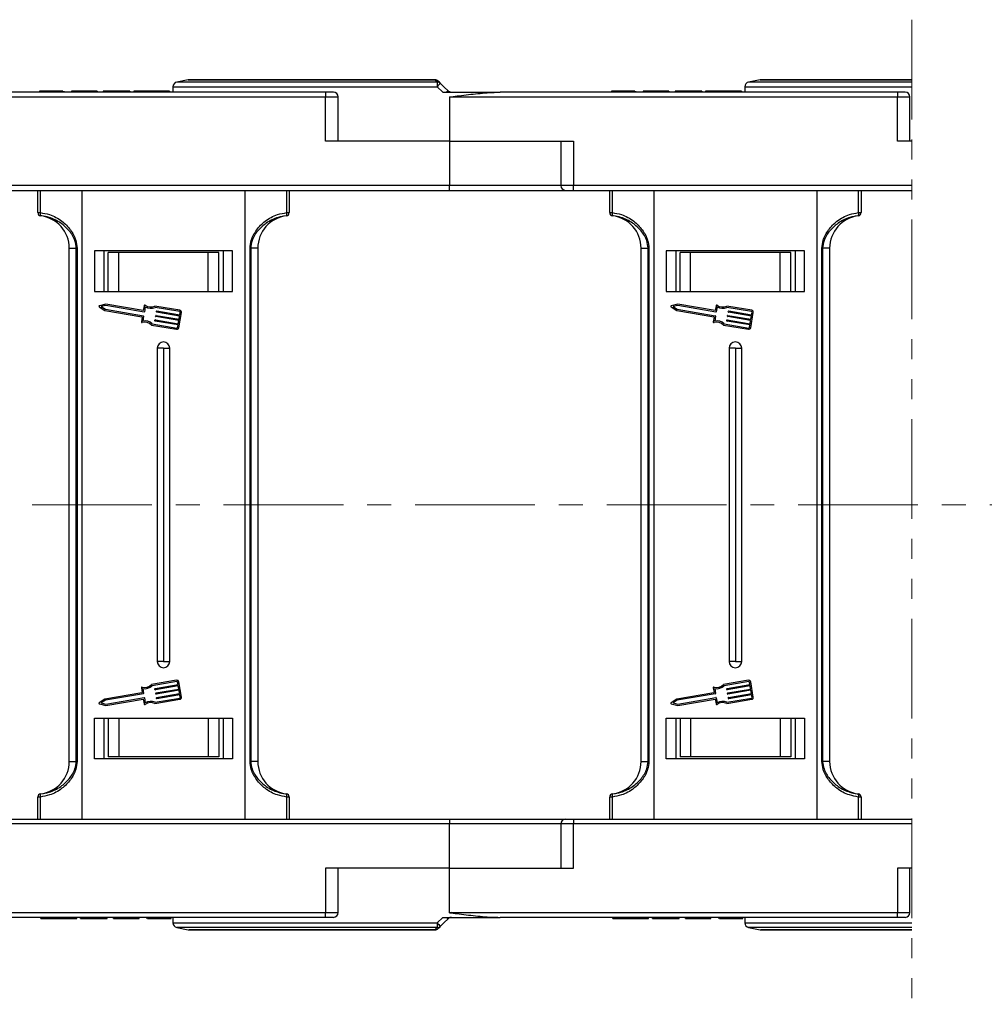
# Model space of a CAD drawing. Header units: millimetres. Extents: x -1190 to 891, y -97 to 1361.
# Tile 14 of 51: x 93 to 247, y 281 to 437. Entities that reach past the tile are written whole.
import ezdxf

# ---------------------------------------------------------------- set-up
doc = ezdxf.new("R2010")
doc.units = ezdxf.units.MM
doc.linetypes.add('CENTERX2', pattern=[20.32, 12.7, -2.54, 2.54, -2.54])
doc.linetypes.add('PHANTOM2', pattern=[31.75, 15.875, -3.175, 3.175, -3.175, 3.175, -3.175])

msp = doc.modelspace()

# ---------------------------------------------------------------- linework, layer by layer
at = {"color": 3, "linetype": 'PHANTOM2', "lineweight": 9}
msp.add_line((235.239, 437.383), (235.238, 280.818), dxfattribs=at)
at = {"color": 7, "linetype": 'Continuous', "lineweight": 25}
for p, q in [((120.098, 427.829), (118.273, 427.464)), ((159.36, 427.844), (120.245, 427.844)), ((211.098, 427.829), (209.273, 427.464)), ((235.239, 427.844), (211.245, 427.844)), ((96.439, 426.044), (96.439, 425.844)), ((98.292, 426.044), (98.292, 425.844)), ((100.154, 426.044), (100.154, 425.844)), ((100.285, 426.044), (100.285, 425.844)), ((102.67, 426.044), (101.516, 426.044)), ((101.516, 426.044), (101.516, 425.844)), ((102.67, 426.044), (102.67, 425.844)), ((105.208, 426.044), (102.67, 426.044)), ((105.208, 426.044), (105.208, 425.844)), ((105.593, 426.044), (105.208, 426.044)), ((105.593, 426.044), (105.593, 425.844)), ((106.593, 426.044), (106.593, 425.844)), ((110.823, 426.044), (106.593, 426.044)), ((110.823, 426.044), (110.823, 425.844)), ((111.439, 426.044), (111.439, 425.844)), ((114.293, 426.044), (114.293, 425.844)), ((117.131, 426.044), (117.131, 425.844)), ((117.67, 426.729), (117.67, 425.844)), ((159.691, 426.729), (160.591, 425.844)), ((187.439, 426.044), (187.439, 425.844)), ((189.292, 426.044), (189.292, 425.844)), ((191.154, 426.044), (191.154, 425.844)), ((191.285, 426.044), (191.285, 425.844)), ((192.516, 426.044), (192.516, 425.844)), ((193.67, 426.044), (192.516, 426.044)), ((193.67, 426.044), (193.67, 425.844)), ((196.208, 426.044), (193.67, 426.044)), ((196.208, 426.044), (196.208, 425.844)), ((196.593, 426.044), (196.208, 426.044)), ((196.593, 426.044), (196.593, 425.844)), ((197.593, 426.044), (197.593, 425.844)), ((201.823, 426.044), (197.593, 426.044)), ((201.823, 426.044), (201.823, 425.844)), ((202.439, 426.044), (202.439, 425.844)), ((205.293, 426.044), (205.293, 425.844)), ((208.131, 426.044), (208.131, 425.844)), ((208.67, 426.729), (208.67, 425.844)), ((70.981, 425.094), (141.948, 425.094)), ((141.948, 425.844), (78.76, 425.844)), ((141.948, 425.844), (141.948, 425.094)), ((143.198, 425.844), (141.948, 425.844)), ((141.948, 418.044), (141.948, 425.094)), ((143.948, 418.044), (143.948, 425.094)), ((160.591, 425.844), (169.76, 425.844)), ((161.67, 425.126), (161.67, 418.044)), ((161.981, 425.094), (161.981, 425.134)), ((161.981, 425.094), (232.948, 425.094)), ((232.948, 425.844), (169.76, 425.844)), ((232.948, 425.844), (232.948, 425.094)), ((234.198, 425.844), (232.948, 425.844)), ((232.948, 418.044), (232.948, 425.094)), ((234.948, 418.044), (234.948, 425.094)), ((161.67, 418.044), (141.948, 418.044)), ((161.67, 418.044), (161.67, 410.994)), ((161.67, 418.044), (181.392, 418.044)), ((179.392, 418.044), (179.392, 410.994)), ((181.392, 418.044), (181.392, 410.994)), ((235.239, 418.044), (232.948, 418.044)), ((161.67, 410.994), (90.392, 410.994)), ((90.392, 410.244), (161.67, 410.244)), ((96.17, 406.708), (96.17, 410.244)), ((96.566, 410.244), (96.566, 406.708)), ((103.17, 410.244), (103.17, 360.244)), ((129.17, 360.244), (129.17, 410.244)), ((135.775, 406.708), (135.775, 410.244)), ((136.17, 410.244), (136.17, 406.708)), ((161.67, 410.244), (161.67, 410.994)), ((161.67, 410.244), (180.142, 410.244)), ((180.142, 410.244), (181.392, 410.244)), ((235.239, 410.994), (181.392, 410.994)), ((181.392, 410.244), (181.392, 410.994)), ((181.392, 410.244), (235.239, 410.244)), ((187.17, 406.708), (187.17, 410.244)), ((187.566, 410.244), (187.566, 406.708)), ((194.17, 410.244), (194.17, 360.244)), ((220.17, 360.244), (220.17, 410.244)), ((226.775, 406.708), (226.775, 410.244)), ((227.17, 410.244), (227.17, 406.708)), ((96.17, 406.708), (96.566, 406.708)), ((96.609, 406.212), (96.609, 406.208)), ((135.732, 406.208), (135.732, 406.212)), ((135.775, 406.708), (136.17, 406.708)), ((187.17, 406.708), (187.566, 406.708)), ((187.609, 406.212), (187.609, 406.208)), ((226.732, 406.208), (226.732, 406.212)), ((226.775, 406.708), (227.17, 406.708)), ((101.17, 401.048), (102.292, 401.048)), ((101.17, 360.244), (101.17, 401.048)), ((102.406, 401.048), (102.292, 401.048)), ((102.292, 360.244), (102.292, 401.048)), ((102.406, 401.048), (102.406, 360.244)), ((129.934, 360.244), (129.934, 401.048)), ((130.049, 401.048), (129.934, 401.048)), ((131.17, 401.048), (130.049, 401.048)), ((130.049, 401.048), (130.049, 360.244)), ((131.17, 401.048), (131.17, 360.244)), ((192.17, 401.048), (193.292, 401.048)), ((192.17, 360.244), (192.17, 401.048)), ((193.406, 401.048), (193.292, 401.048)), ((193.292, 360.244), (193.292, 401.048)), ((193.406, 401.048), (193.406, 360.244)), ((221.049, 401.048), (220.934, 401.048)), ((220.934, 360.244), (220.934, 401.048)), ((222.17, 401.048), (221.049, 401.048)), ((221.049, 401.048), (221.049, 360.244)), ((222.17, 401.048), (222.17, 360.244)), ((105.17, 400.644), (105.17, 394.144)), ((127.17, 400.644), (105.17, 400.644)), ((106.67, 400.644), (106.67, 394.144)), ((107.37, 394.144), (107.37, 400.344)), ((109.051, 400.344), (107.37, 400.344)), ((109.051, 394.144), (109.051, 400.344)), ((123.29, 400.344), (109.051, 400.344)), ((123.29, 394.144), (123.29, 400.344)), ((124.97, 400.344), (123.29, 400.344)), ((124.97, 394.144), (124.97, 400.344)), ((125.67, 400.644), (125.67, 394.144)), ((125.671, 400.644), (125.671, 394.144)), ((127.17, 394.144), (127.17, 400.644)), ((196.17, 400.644), (196.17, 394.144)), ((218.17, 400.644), (196.17, 400.644)), ((197.67, 400.644), (197.67, 394.144)), ((198.37, 394.144), (198.37, 400.344)), ((200.051, 400.344), (198.37, 400.344)), ((200.051, 394.144), (200.051, 400.344)), ((214.29, 400.344), (200.051, 400.344)), ((214.29, 394.144), (214.29, 400.344)), ((215.97, 400.344), (214.29, 400.344)), ((215.97, 394.144), (215.97, 400.344)), ((216.67, 400.644), (216.67, 394.144)), ((216.671, 400.644), (216.671, 394.144)), ((218.17, 394.144), (218.17, 400.644)), ((105.17, 394.144), (127.17, 394.144)), ((196.17, 394.144), (218.17, 394.144)), ((105.944, 391.713), (106.839, 391.138)), ((107.011, 392.143), (105.976, 391.898)), ((107.017, 391.935), (106.256, 391.755)), ((106.256, 391.755), (106.914, 391.332)), ((112.956, 391.128), (107.011, 392.143)), ((113.072, 390.901), (107.017, 391.935)), ((113.089, 391.905), (112.956, 391.128)), ((113.264, 391.72), (113.131, 390.943)), ((118.775, 391.168), (114.789, 391.849)), ((118.74, 390.967), (114.817, 391.637)), ((196.944, 391.713), (197.839, 391.138)), ((198.011, 392.143), (196.976, 391.898)), ((198.017, 391.935), (197.256, 391.755)), ((197.256, 391.755), (197.914, 391.332)), ((203.956, 391.128), (198.011, 392.143)), ((204.072, 390.901), (198.017, 391.935)), ((204.089, 391.905), (203.956, 391.128)), ((204.264, 391.72), (204.131, 390.943)), ((209.775, 391.168), (205.789, 391.849)), ((209.74, 390.967), (205.817, 391.637)), ((106.839, 391.138), (112.734, 390.131)), ((106.914, 391.332), (112.969, 390.298)), ((112.776, 390.072), (112.651, 389.345)), ((113.011, 390.239), (112.878, 389.462)), ((114.916, 390.224), (114.933, 390.324)), ((118.601, 389.543), (114.957, 390.165)), ((114.992, 390.366), (118.635, 389.744)), ((115.036, 390.928), (115.053, 391.028)), ((118.721, 390.246), (115.078, 390.869)), ((115.112, 391.07), (118.755, 390.447)), ((118.613, 388.403), (119.025, 390.815)), ((118.635, 389.744), (118.721, 390.246)), ((118.755, 390.447), (118.824, 390.849)), ((197.839, 391.138), (203.734, 390.131)), ((197.914, 391.332), (203.969, 390.298)), ((203.776, 390.072), (203.651, 389.345)), ((204.011, 390.239), (203.878, 389.462)), ((205.916, 390.224), (205.933, 390.324)), ((209.601, 389.543), (205.957, 390.165)), ((205.992, 390.366), (209.635, 389.744)), ((206.036, 390.928), (206.053, 391.028)), ((209.721, 390.246), (206.078, 390.869)), ((206.112, 391.07), (209.755, 390.447)), ((209.613, 388.403), (210.025, 390.815)), ((209.635, 389.744), (209.721, 390.246)), ((209.755, 390.447), (209.824, 390.849)), ((114.274, 388.834), (118.26, 388.153)), ((114.371, 389.024), (118.294, 388.354)), ((114.796, 389.52), (114.813, 389.621)), ((118.48, 388.839), (114.837, 389.462)), ((114.872, 389.663), (118.515, 389.04)), ((118.412, 388.437), (118.48, 388.839)), ((118.515, 389.04), (118.601, 389.543)), ((205.274, 388.834), (209.26, 388.153)), ((205.371, 389.024), (209.294, 388.354)), ((205.796, 389.52), (205.813, 389.621)), ((209.48, 388.839), (205.837, 389.462)), ((205.872, 389.663), (209.515, 389.04)), ((209.412, 388.437), (209.48, 388.839)), ((209.515, 389.04), (209.601, 389.543)), ((115.17, 385.144), (115.17, 360.244)), ((116.17, 385.144), (115.17, 385.144)), ((116.17, 385.144), (117.17, 385.144)), ((116.17, 385.144), (116.17, 360.244)), ((117.17, 360.244), (117.17, 385.144)), ((206.17, 385.144), (206.17, 360.244)), ((207.17, 385.144), (206.17, 385.144)), ((207.17, 385.144), (207.17, 360.244)), ((207.17, 385.144), (208.17, 385.144)), ((208.17, 360.244), (208.17, 385.144)), ((101.17, 319.44), (101.17, 360.244)), ((102.292, 319.44), (102.292, 360.244)), ((102.406, 360.244), (102.406, 319.44)), ((103.17, 360.244), (103.17, 310.244)), ((115.17, 360.244), (115.17, 335.344)), ((116.17, 360.244), (116.17, 335.344)), ((117.17, 335.344), (117.17, 360.244)), ((129.17, 310.244), (129.17, 360.244)), ((129.934, 319.44), (129.934, 360.244)), ((130.049, 360.244), (130.049, 319.44)), ((131.17, 360.244), (131.17, 319.44)), ((192.17, 319.44), (192.17, 360.244)), ((193.292, 319.44), (193.292, 360.244)), ((193.406, 360.244), (193.406, 319.44)), ((194.17, 360.244), (194.17, 310.244)), ((206.17, 360.244), (206.17, 335.344)), ((207.17, 360.244), (207.17, 335.344)), ((208.17, 335.344), (208.17, 360.244)), ((220.17, 310.244), (220.17, 360.244)), ((220.934, 319.44), (220.934, 360.244)), ((221.049, 360.244), (221.049, 319.44)), ((222.17, 360.244), (222.17, 319.44)), ((116.17, 335.344), (115.17, 335.344)), ((116.17, 335.344), (117.17, 335.344)), ((207.17, 335.344), (206.17, 335.344)), ((207.17, 335.344), (208.17, 335.344)), ((118.26, 332.335), (114.274, 331.654)), ((118.294, 332.134), (114.371, 331.464)), ((118.48, 331.648), (118.412, 332.05)), ((119.025, 329.673), (118.613, 332.085)), ((209.26, 332.335), (205.274, 331.654)), ((209.294, 332.134), (205.371, 331.464)), ((209.48, 331.648), (209.412, 332.05)), ((210.025, 329.673), (209.613, 332.085)), ((112.734, 330.357), (106.839, 329.35)), ((112.651, 331.143), (112.776, 330.415)), ((112.878, 331.026), (113.011, 330.249)), ((114.813, 330.867), (114.796, 330.967)), ((114.837, 331.026), (118.48, 331.648)), ((118.515, 331.447), (114.872, 330.825)), ((114.957, 330.323), (118.601, 330.945)), ((118.635, 330.744), (114.992, 330.122)), ((118.601, 330.945), (118.515, 331.447)), ((118.721, 330.241), (118.635, 330.744)), ((203.734, 330.357), (197.839, 329.35)), ((203.651, 331.143), (203.776, 330.415)), ((203.878, 331.026), (204.011, 330.249)), ((205.813, 330.867), (205.796, 330.967)), ((205.837, 331.026), (209.48, 331.648)), ((209.515, 331.447), (205.872, 330.825)), ((205.957, 330.323), (209.601, 330.945)), ((209.635, 330.744), (205.992, 330.122)), ((209.601, 330.945), (209.515, 331.447)), ((209.721, 330.241), (209.635, 330.744)), ((106.839, 329.35), (105.944, 328.775)), ((106.914, 329.156), (106.256, 328.733)), ((112.969, 330.19), (106.914, 329.156)), ((107.011, 328.345), (112.956, 329.36)), ((107.017, 328.553), (113.072, 329.587)), ((112.956, 329.36), (113.089, 328.583)), ((113.131, 329.545), (113.264, 328.768)), ((114.789, 328.639), (118.775, 329.32)), ((114.817, 328.851), (118.74, 329.521)), ((114.933, 330.163), (114.916, 330.264)), ((115.053, 329.46), (115.036, 329.56)), ((115.078, 329.619), (118.721, 330.241)), ((118.755, 330.04), (115.112, 329.418)), ((118.824, 329.638), (118.755, 330.04)), ((197.839, 329.35), (196.944, 328.775)), ((197.914, 329.156), (197.256, 328.733)), ((203.969, 330.19), (197.914, 329.156)), ((198.011, 328.345), (203.956, 329.36)), ((198.017, 328.553), (204.072, 329.587)), ((203.956, 329.36), (204.089, 328.583)), ((204.131, 329.545), (204.264, 328.768)), ((205.789, 328.639), (209.775, 329.32)), ((205.817, 328.851), (209.74, 329.521)), ((205.933, 330.163), (205.916, 330.264)), ((206.053, 329.46), (206.036, 329.56)), ((206.078, 329.619), (209.721, 330.241)), ((209.755, 330.04), (206.112, 329.418)), ((209.824, 329.638), (209.755, 330.04)), ((105.976, 328.59), (107.011, 328.345)), ((106.256, 328.733), (107.017, 328.553)), ((196.976, 328.59), (198.011, 328.345)), ((197.256, 328.733), (198.017, 328.553)), ((105.17, 326.344), (127.17, 326.344)), ((105.17, 319.844), (105.17, 326.344)), ((106.67, 326.344), (106.67, 319.844)), ((107.37, 326.344), (107.37, 320.144)), ((109.051, 326.344), (109.051, 320.144)), ((123.29, 326.344), (123.29, 320.144)), ((124.97, 326.344), (124.97, 320.144)), ((125.67, 326.344), (125.67, 319.844)), ((125.671, 326.344), (125.671, 319.844)), ((127.17, 326.344), (127.17, 319.844)), ((196.17, 326.344), (218.17, 326.344)), ((196.17, 319.844), (196.17, 326.344)), ((197.67, 326.344), (197.67, 319.844)), ((198.37, 326.344), (198.37, 320.144)), ((200.051, 326.344), (200.051, 320.144)), ((214.29, 326.344), (214.29, 320.144)), ((215.97, 326.344), (215.97, 320.144)), ((216.67, 326.344), (216.67, 319.844)), ((216.671, 326.344), (216.671, 319.844)), ((218.17, 326.344), (218.17, 319.844)), ((101.17, 319.44), (102.292, 319.44)), ((102.406, 319.44), (102.292, 319.44)), ((127.17, 319.844), (105.17, 319.844)), ((109.051, 320.144), (107.37, 320.144)), ((123.29, 320.144), (109.051, 320.144)), ((124.97, 320.144), (123.29, 320.144)), ((130.049, 319.44), (129.934, 319.44)), ((131.17, 319.44), (130.049, 319.44)), ((192.17, 319.44), (193.292, 319.44)), ((193.406, 319.44), (193.292, 319.44)), ((218.17, 319.844), (196.17, 319.844)), ((200.051, 320.144), (198.37, 320.144)), ((214.29, 320.144), (200.051, 320.144)), ((215.97, 320.144), (214.29, 320.144)), ((221.049, 319.44), (220.934, 319.44)), ((222.17, 319.44), (221.049, 319.44)), ((96.17, 310.244), (96.17, 313.78)), ((96.566, 313.78), (96.17, 313.78)), ((96.566, 313.78), (96.566, 310.244)), ((96.609, 314.279), (96.609, 314.275)), ((135.732, 314.275), (135.732, 314.279)), ((135.775, 310.244), (135.775, 313.78)), ((136.17, 313.78), (135.775, 313.78)), ((136.17, 313.78), (136.17, 310.244)), ((187.17, 310.244), (187.17, 313.78)), ((187.566, 313.78), (187.17, 313.78)), ((187.566, 313.78), (187.566, 310.244)), ((187.609, 314.279), (187.609, 314.275)), ((226.732, 314.275), (226.732, 314.279)), ((226.775, 310.244), (226.775, 313.78)), ((227.17, 313.78), (226.775, 313.78)), ((227.17, 313.78), (227.17, 310.244)), ((90.392, 310.244), (161.67, 310.244)), ((161.67, 310.244), (180.142, 310.244)), ((161.67, 310.244), (161.67, 309.494)), ((180.142, 310.244), (181.392, 310.244)), ((181.392, 310.244), (235.238, 310.244)), ((181.392, 310.244), (181.392, 309.494)), ((161.67, 309.494), (90.392, 309.494)), ((161.67, 302.444), (161.67, 309.494)), ((179.392, 309.494), (179.392, 302.444)), ((181.392, 302.444), (181.392, 309.494)), ((235.238, 309.494), (181.392, 309.494)), ((141.948, 302.444), (141.948, 295.394)), ((161.67, 302.444), (141.948, 302.444)), ((143.948, 295.394), (143.948, 302.444)), ((161.67, 295.361), (161.67, 302.444)), ((161.67, 302.444), (181.392, 302.444)), ((232.948, 302.444), (232.948, 295.394)), ((235.238, 302.444), (232.948, 302.444)), ((234.948, 295.394), (234.948, 302.444)), ((70.981, 295.394), (141.948, 295.394)), ((141.948, 294.644), (78.76, 294.644)), ((96.67, 294.444), (96.67, 294.644)), ((99.507, 294.444), (99.507, 294.644)), ((102.362, 294.444), (102.362, 294.644)), ((102.977, 294.444), (102.977, 294.644)), ((102.977, 294.444), (107.208, 294.444)), ((107.208, 294.444), (107.208, 294.644)), ((108.208, 294.444), (108.208, 294.644)), ((108.208, 294.444), (108.593, 294.444)), ((108.593, 294.444), (108.593, 294.644)), ((108.593, 294.444), (111.131, 294.444)), ((111.131, 294.444), (111.131, 294.644)), ((111.131, 294.444), (112.285, 294.444)), ((112.285, 294.444), (112.285, 294.644)), ((113.516, 294.444), (113.516, 294.644)), ((113.647, 294.444), (113.647, 294.644)), ((115.509, 294.444), (115.509, 294.644)), ((117.362, 294.444), (117.362, 294.644)), ((117.67, 294.644), (117.67, 293.759)), ((141.948, 294.644), (141.948, 295.394)), ((143.198, 294.644), (141.948, 294.644)), ((159.691, 293.759), (160.591, 294.644)), ((160.591, 294.644), (169.76, 294.644)), ((161.981, 295.394), (232.948, 295.394)), ((161.981, 295.394), (161.981, 295.353)), ((232.948, 294.644), (169.76, 294.644)), ((187.67, 294.444), (187.67, 294.644)), ((190.507, 294.444), (190.507, 294.644)), ((193.362, 294.444), (193.362, 294.644)), ((193.977, 294.444), (193.977, 294.644)), ((193.977, 294.444), (198.208, 294.444)), ((198.208, 294.444), (198.208, 294.644)), ((199.208, 294.444), (199.208, 294.644)), ((199.208, 294.444), (199.593, 294.444)), ((199.593, 294.444), (199.593, 294.644)), ((199.593, 294.444), (202.131, 294.444)), ((202.131, 294.444), (202.131, 294.644)), ((202.131, 294.444), (203.285, 294.444)), ((203.285, 294.444), (203.285, 294.644)), ((204.516, 294.444), (204.516, 294.644)), ((204.647, 294.444), (204.647, 294.644)), ((206.509, 294.444), (206.509, 294.644)), ((208.362, 294.444), (208.362, 294.644)), ((208.67, 294.644), (208.67, 293.759)), ((232.948, 294.644), (232.948, 295.394)), ((234.198, 294.644), (232.948, 294.644)), ((118.273, 293.023), (120.098, 292.658)), ((209.273, 293.023), (211.098, 292.658)), ((159.36, 292.644), (120.245, 292.644)), ((235.238, 292.644), (211.245, 292.644))]:
    msp.add_line(p, q, dxfattribs=at)
at = {"color": 8, "linetype": 'Continuous', "lineweight": 25}
for p, q in [((159.718, 427.464), (118.273, 427.464)), ((120.098, 427.829), (159.352, 427.829)), ((235.239, 427.464), (209.273, 427.464)), ((211.098, 427.829), (235.239, 427.829)), ((117.67, 426.729), (159.691, 426.729)), ((208.67, 426.729), (235.239, 426.729)), ((141.948, 425.094), (143.948, 425.094)), ((232.948, 425.094), (234.948, 425.094)), ((179.392, 410.994), (161.67, 410.994)), ((181.392, 410.994), (179.392, 410.994)), ((179.392, 309.494), (161.67, 309.494)), ((181.392, 309.494), (179.392, 309.494)), ((141.948, 295.394), (143.948, 295.394)), ((232.948, 295.394), (234.948, 295.394)), ((117.67, 293.759), (159.691, 293.759)), ((159.718, 293.023), (118.273, 293.023)), ((208.67, 293.759), (235.238, 293.759)), ((235.238, 293.023), (209.273, 293.023)), ((120.098, 292.658), (159.352, 292.658)), ((211.098, 292.658), (235.238, 292.658))]:
    msp.add_line(p, q, dxfattribs=at)
at = {"color": 1, "linetype": 'CENTERX2', "lineweight": 13, "ltscale": 1.5}
msp.add_line((662.945, 360.244), (-452.283, 360.244), dxfattribs=at)
msp.add_line((662.945, 360.244), (-452.283, 360.244), dxfattribs=at)
at = {"color": 7, "linetype": 'Continuous', "lineweight": 25, "flags": 128}
for points in [[(159.352, 427.829), (159.353, 427.833), (159.354, 427.836), (159.355, 427.838), (159.356, 427.84), (159.357, 427.842), (159.358, 427.843), (159.359, 427.844), (159.36, 427.844)], [(161.451, 426.064), (160.853, 426.662), (160.255, 427.259)], [(161.451, 294.424), (160.853, 293.826), (160.255, 293.228)], [(159.352, 292.658), (159.353, 292.655), (159.354, 292.652), (159.355, 292.65), (159.356, 292.648), (159.357, 292.646), (159.358, 292.645), (159.359, 292.644), (159.36, 292.644)]]:
    msp.add_lwpolyline(points, dxfattribs=at)
at = {"color": 7, "linetype": 'Continuous', "lineweight": 25}
for centre, radius, start, end in [((118.42, 426.729), 0.75, 101.30993, 180), ((120.245, 427.094), 0.75, 90, 101.30993), ((159.39, 427.12), 0.71, 45.21832, 93.0814), ((159.36, 427.094), 0.75, 45, 90), ((165.917, 426.867), 6.228, 174.49862, 181.27292), ((159.755, 426.755), 0.71, 45.22168, 92.96735), ((209.42, 426.729), 0.75, 101.30993, 180), ((211.245, 427.094), 0.75, 90, 101.30993), ((164.188, 422.511), 6.165, 129.63279, 136.83289), ((164.483, 422.653), 4.564, 131.64717, 135.64394), ((164.846, 425.215), 3.089, 167.94658, 168.25494), ((161.981, 426.594), 0.75, 258.04702, 270), ((143.198, 425.094), 0.75, 0, 90), ((161.981, 426.594), 1.5, 258.04702, 270), ((234.198, 425.094), 0.75, 0, 90), ((180.142, 410.994), 0.75, 180, 270), ((96.67, 406.708), 0.499, 180.04853, 263.03337), ((96.67, 406.705), 0.5, 180, 262.94587), ((97.299, 406.523), 0.756, 165.83655, 204.20975), ((95.97, 401.048), 5.2, 0, 82.94587), ((136.37, 401.048), 5.2, 97.05413, 180), ((135.042, 406.523), 0.756, 335.78782, 14.16929), ((135.671, 406.708), 0.499, 276.96568, 359.95242), ((135.67, 406.705), 0.5, 277.05413, 0), ((187.67, 406.708), 0.499, 180.04947, 263.03242), ((187.67, 406.705), 0.5, 180, 262.94587), ((188.299, 406.523), 0.756, 165.83071, 204.21218), ((186.97, 401.048), 5.2, 0, 82.94587), ((227.37, 401.048), 5.2, 97.05413, 180), ((226.042, 406.523), 0.756, 335.78782, 14.16929), ((226.671, 406.708), 0.499, 276.96568, 359.95242), ((226.67, 406.705), 0.5, 277.05413, 0), ((105.999, 391.799), 0.102, 103.32833, 237.28541), ((113.189, 391.888), 0.102, 54.79186, 170.30687), ((114.122, 393.21), 1.515, 234.79186, 296.12453), ((114.122, 393.21), 1.719, 240.07022, 293.86617), ((196.999, 391.799), 0.102, 103.32833, 237.28541), ((204.189, 391.888), 0.102, 54.79186, 170.30687), ((205.122, 393.21), 1.515, 234.79186, 296.12453), ((205.122, 393.21), 1.719, 240.07022, 293.86617), ((112.725, 390.081), 0.051, 350.30687, 80.30687), ((112.961, 390.248), 0.051, 350.30687, 80.30687), ((113.081, 390.951), 0.051, 260.30687, 350.30687), ((114.966, 390.215), 0.051, 170.30687, 260.30687), ((114.983, 390.316), 0.051, 80.30687, 170.30687), ((115.086, 390.919), 0.051, 170.30687, 260.30687), ((115.103, 391.019), 0.051, 80.30687, 170.30687), ((118.723, 390.867), 0.102, 350.30687, 80.30687), ((118.723, 390.867), 0.306, 350.30687, 80.30687), ((203.725, 390.081), 0.051, 350.30687, 80.30687), ((203.961, 390.248), 0.051, 350.30687, 80.30687), ((204.081, 390.951), 0.051, 260.30687, 350.30687), ((205.966, 390.215), 0.051, 170.30687, 260.30687), ((205.983, 390.316), 0.051, 80.30687, 170.30687), ((206.086, 390.919), 0.051, 170.30687, 260.30687), ((206.103, 391.019), 0.051, 80.30687, 170.30687), ((209.723, 390.867), 0.102, 350.30687, 80.30687), ((209.723, 390.867), 0.306, 350.30687, 80.30687), ((112.752, 389.328), 0.102, 170.30687, 285.82188), ((113.193, 387.772), 1.515, 44.48921, 105.82188), ((113.193, 387.772), 1.719, 46.74758, 100.54353), ((114.846, 389.512), 0.051, 170.30687, 260.30687), ((114.863, 389.612), 0.051, 80.30687, 170.30687), ((118.311, 388.454), 0.306, 260.30687, 350.30687), ((118.311, 388.454), 0.102, 260.30687, 350.30687), ((203.752, 389.328), 0.102, 170.30687, 285.82188), ((204.193, 387.772), 1.515, 44.48921, 105.82188), ((204.193, 387.772), 1.719, 46.74758, 100.54353), ((205.846, 389.512), 0.051, 170.30687, 260.30687), ((205.863, 389.612), 0.051, 80.30687, 170.30687), ((209.311, 388.454), 0.306, 260.30687, 350.30687), ((209.311, 388.454), 0.102, 260.30687, 350.30687), ((116.17, 385.144), 1, 0, 180), ((207.17, 385.144), 1, 0, 180), ((116.17, 335.344), 1, 180, 0), ((207.17, 335.344), 1, 180, 0), ((118.311, 332.033), 0.306, 9.69313, 99.69313), ((118.311, 332.033), 0.102, 9.69313, 99.69313), ((209.311, 332.033), 0.306, 9.69313, 99.69313), ((209.311, 332.033), 0.102, 9.69313, 99.69313), ((112.752, 331.16), 0.102, 74.17812, 189.69313), ((112.725, 330.407), 0.051, 279.69313, 9.69313), ((113.193, 332.716), 1.515, 254.17812, 315.51079), ((113.193, 332.716), 1.719, 259.45647, 313.25242), ((114.846, 330.976), 0.051, 99.69313, 189.69313), ((114.863, 330.875), 0.051, 189.69313, 279.69313), ((203.752, 331.16), 0.102, 74.17812, 189.69313), ((203.725, 330.407), 0.051, 279.69313, 9.69313), ((204.193, 332.716), 1.515, 254.17812, 315.51079), ((204.193, 332.716), 1.719, 259.45647, 313.25242), ((205.846, 330.976), 0.051, 99.69313, 189.69313), ((205.863, 330.875), 0.051, 189.69313, 279.69313), ((112.961, 330.24), 0.051, 279.69313, 9.69313), ((113.081, 329.537), 0.051, 9.69313, 99.69313), ((114.122, 327.278), 1.515, 63.87547, 125.20814), ((114.122, 327.278), 1.719, 66.13383, 119.92978), ((114.966, 330.272), 0.051, 99.69313, 189.69313), ((114.983, 330.172), 0.051, 189.69313, 279.69313), ((115.086, 329.569), 0.051, 99.69313, 189.69313), ((115.103, 329.468), 0.051, 189.69313, 279.69313), ((118.723, 329.621), 0.102, 279.69313, 9.69313), ((118.723, 329.621), 0.306, 279.69313, 9.69313), ((203.961, 330.24), 0.051, 279.69313, 9.69313), ((204.081, 329.537), 0.051, 9.69313, 99.69313), ((205.122, 327.278), 1.515, 63.87547, 125.20814), ((205.122, 327.278), 1.719, 66.13383, 119.92978), ((205.966, 330.272), 0.051, 99.69313, 189.69313), ((205.983, 330.172), 0.051, 189.69313, 279.69313), ((206.086, 329.569), 0.051, 99.69313, 189.69313), ((206.103, 329.468), 0.051, 189.69313, 279.69313), ((209.723, 329.621), 0.102, 279.69313, 9.69313), ((209.723, 329.621), 0.306, 279.69313, 9.69313), ((105.999, 328.689), 0.102, 122.71459, 256.67167), ((113.189, 328.6), 0.102, 189.69313, 305.20814), ((196.999, 328.689), 0.102, 122.71459, 256.67167), ((204.189, 328.6), 0.102, 189.69313, 305.20814), ((95.97, 319.44), 5.2, 277.05413, 0), ((136.37, 319.44), 5.2, 180, 262.94587), ((186.97, 319.44), 5.2, 277.05413, 0), ((227.37, 319.44), 5.2, 180, 262.94587), ((96.67, 313.783), 0.5, 97.05413, 180), ((96.67, 313.78), 0.499, 96.96573, 179.95323), ((97.299, 313.965), 0.756, 155.7909, 194.16294), ((135.67, 313.783), 0.5, 0, 82.94587), ((135.042, 313.965), 0.756, 345.83122, 24.21152), ((135.671, 313.78), 0.499, 0.04583, 83.03521), ((187.67, 313.783), 0.5, 97.05413, 180), ((187.67, 313.78), 0.499, 96.96668, 179.95228), ((188.299, 313.965), 0.756, 155.78848, 194.16878), ((226.67, 313.783), 0.5, 0, 82.94587), ((226.042, 313.965), 0.756, 345.83122, 24.21152), ((226.671, 313.78), 0.499, 0.04583, 83.03521), ((180.142, 309.494), 0.75, 90, 180), ((143.198, 295.394), 0.75, 270, 0), ((164.481, 297.832), 4.56, 224.35449, 228.3544), ((161.981, 293.894), 1.5, 90, 101.95298), ((165.119, 295.33), 3.368, 191.75248, 192.03541), ((161.981, 293.894), 0.75, 90, 101.95298), ((234.198, 295.394), 0.75, 270, 0), ((118.42, 293.759), 0.75, 180, 258.69007), ((159.39, 293.368), 0.71, 266.9189, 314.78276), ((159.36, 293.394), 0.75, 270, 315), ((165.918, 293.62), 6.228, 178.72727, 185.50118), ((164.187, 297.976), 6.165, 223.16776, 230.36818), ((159.755, 293.732), 0.71, 267.03434, 314.77941), ((209.42, 293.759), 0.75, 180, 258.69007), ((120.245, 293.394), 0.75, 258.69007, 270), ((211.245, 293.394), 0.75, 258.69007, 270)]:
    msp.add_arc(centre, radius, start, end, dxfattribs=at)
for points, knots in [([(159.352, 427.829), (159.435, 427.746), (159.557, 427.625), (159.68, 427.503), (159.718, 427.464)], [0, 0, 0, 0, 0.6855331, 1, 1, 1, 1]), ([(160.255, 427.259), (160.217, 427.298), (160.095, 427.419), (159.973, 427.541), (159.89, 427.624)], [0, 0, 0, 0, 0.3144777, 1, 1, 1, 1]), ([(98.292, 426.044), (97.999, 426.044), (97.416, 426.044), (96.751, 426.044), (96.474, 426.044), (96.45, 426.044), (96.439, 426.044)], [0, 0, 0, 0, 0.2802337, 0.5584203, 0.7788358, 1, 1, 1, 1]), ([(100.154, 426.044), (100.06, 426.044), (99.871, 426.044), (99.21, 426.044), (98.64, 426.044), (98.292, 426.044)], [0, 0, 0, 0, 0.2801219, 0.5603049, 1, 1, 1, 1]), ([(114.293, 426.044), (113.85, 426.044), (112.964, 426.044), (111.97, 426.044), (111.496, 426.044), (111.458, 426.044), (111.439, 426.044)], [0, 0, 0, 0, 0.2799416, 0.5587153, 0.7790515, 1, 1, 1, 1]), ([(117.131, 426.044), (117.102, 426.044), (117.043, 426.044), (116.343, 426.044), (115.337, 426.044), (114.642, 426.044), (114.293, 426.044)], [0, 0, 0, 0, 0.2805591, 0.5594767, 0.779425, 1, 1, 1, 1]), ([(161.826, 425.86), (161.768, 425.876), (161.628, 425.915), (161.516, 426.009), (161.451, 426.064)], [0, 0, 0, 0, 0.4157155, 1, 1, 1, 1]), ([(189.292, 426.044), (188.999, 426.044), (188.416, 426.044), (187.751, 426.044), (187.474, 426.044), (187.45, 426.044), (187.439, 426.044)], [0, 0, 0, 0, 0.28023793, 0.55842394, 0.77883525, 1, 1, 1, 1]), ([(191.154, 426.044), (191.06, 426.044), (190.871, 426.044), (190.21, 426.044), (189.64, 426.044), (189.292, 426.044)], [0, 0, 0, 0, 0.2801256, 0.5603041, 1, 1, 1, 1]), ([(205.293, 426.044), (204.85, 426.044), (203.964, 426.044), (202.97, 426.044), (202.496, 426.044), (202.458, 426.044), (202.439, 426.044)], [0, 0, 0, 0, 0.2799387, 0.5587152, 0.7790516, 1, 1, 1, 1]), ([(208.131, 426.044), (208.102, 426.044), (208.043, 426.044), (207.343, 426.044), (206.337, 426.044), (205.642, 426.044), (205.293, 426.044)], [0, 0, 0, 0, 0.2805582, 0.559475, 0.7794226, 1, 1, 1, 1]), ([(161.67, 425.126), (161.685, 425.125), (161.788, 425.118), (161.892, 425.127), (161.981, 425.134)], [0, 0, 0, 0, 0.1379032, 1, 1, 1, 1]), ([(161.981, 425.134), (162.387, 425.187), (163.786, 425.369), (166.182, 425.656), (168.37, 425.831), (169.56, 425.842), (169.76, 425.844)], [0, 0, 0, 0, 0.1563435, 0.5382493, 0.9225807, 1, 1, 1, 1]), ([(96.566, 406.708), (97.058, 406.621), (98.285, 406.406), (99.98, 405.475), (101.391, 404.03), (102.247, 402.519), (102.361, 401.47), (102.406, 401.048)], [0, 0, 0, 0, 0.1717595, 0.4284861, 0.6465016, 0.8576662, 1, 1, 1, 1]), ([(102.292, 401.048), (102.239, 401.456), (102.109, 402.469), (101.195, 403.868), (99.793, 405.164), (98.241, 405.909), (97.12, 406.155), (96.667, 406.206), (96.609, 406.212)], [0, 0, 0, 0, 0.1442722, 0.3583697, 0.577063, 0.8312311, 0.9783703, 1, 1, 1, 1]), ([(129.934, 401.048), (129.98, 401.47), (130.094, 402.519), (130.949, 404.03), (132.361, 405.475), (134.056, 406.406), (135.283, 406.621), (135.775, 406.708)], [0, 0, 0, 0, 0.1423339, 0.3534979, 0.5715137, 0.828242, 1, 1, 1, 1]), ([(135.732, 406.212), (135.281, 406.139), (134.152, 405.955), (132.548, 405.158), (131.145, 403.869), (130.231, 402.469), (130.102, 401.456), (130.049, 401.048)], [0, 0, 0, 0, 0.1687002, 0.4228883, 0.6416, 0.8557163, 1, 1, 1, 1]), ([(187.566, 406.708), (188.058, 406.621), (189.285, 406.406), (190.98, 405.475), (192.391, 404.03), (193.247, 402.519), (193.361, 401.47), (193.406, 401.048)], [0, 0, 0, 0, 0.171758, 0.4284863, 0.6465021, 0.8576661, 1, 1, 1, 1]), ([(193.292, 401.048), (193.239, 401.456), (193.109, 402.469), (192.195, 403.868), (190.793, 405.164), (189.241, 405.909), (188.12, 406.155), (187.667, 406.206), (187.609, 406.212)], [0, 0, 0, 0, 0.144272, 0.3583702, 0.5770633, 0.8312297, 0.9783703, 1, 1, 1, 1]), ([(220.934, 401.048), (220.98, 401.47), (221.094, 402.519), (221.949, 404.03), (223.361, 405.475), (225.056, 406.406), (226.283, 406.621), (226.775, 406.708)], [0, 0, 0, 0, 0.1423341, 0.3535, 0.571516, 0.8282417, 1, 1, 1, 1]), ([(226.732, 406.212), (226.281, 406.139), (225.152, 405.955), (223.548, 405.158), (222.145, 403.869), (221.231, 402.469), (221.102, 401.456), (221.049, 401.048)], [0, 0, 0, 0, 0.1686972, 0.4228886, 0.6416006, 0.8557155, 1, 1, 1, 1]), ([(102.406, 319.44), (102.361, 319.018), (102.247, 317.969), (101.391, 316.458), (99.98, 315.013), (98.285, 314.082), (97.058, 313.866), (96.566, 313.78)], [0, 0, 0, 0, 0.1423323, 0.3534986, 0.5715131, 0.82824, 1, 1, 1, 1]), ([(96.609, 314.275), (97.06, 314.349), (98.189, 314.533), (99.793, 315.329), (101.196, 316.619), (102.109, 318.019), (102.239, 319.032), (102.292, 319.44)], [0, 0, 0, 0, 0.1686988, 0.4228886, 0.6416005, 0.8557155, 1, 1, 1, 1]), ([(135.775, 313.78), (135.283, 313.866), (134.056, 314.082), (132.361, 315.013), (130.949, 316.458), (130.094, 317.969), (129.98, 319.018), (129.934, 319.44)], [0, 0, 0, 0, 0.1717585, 0.4284871, 0.6465019, 0.8576676, 1, 1, 1, 1]), ([(130.049, 319.44), (130.102, 319.032), (130.231, 318.019), (131.145, 316.62), (132.548, 315.324), (134.1, 314.578), (135.221, 314.332), (135.674, 314.282), (135.732, 314.275)], [0, 0, 0, 0, 0.1442716, 0.3583693, 0.5770627, 0.8312294, 0.9783703, 1, 1, 1, 1]), ([(193.406, 319.44), (193.361, 319.018), (193.247, 317.969), (192.391, 316.458), (190.98, 315.013), (189.285, 314.082), (188.058, 313.866), (187.566, 313.78)], [0, 0, 0, 0, 0.1423324, 0.3534981, 0.5715129, 0.8282415, 1, 1, 1, 1]), ([(187.609, 314.275), (188.06, 314.349), (189.189, 314.533), (190.793, 315.329), (192.196, 316.619), (193.109, 318.019), (193.239, 319.032), (193.292, 319.44)], [0, 0, 0, 0, 0.1687002, 0.4228883, 0.6416, 0.8557157, 1, 1, 1, 1]), ([(226.775, 313.78), (226.283, 313.866), (225.056, 314.082), (223.361, 315.013), (221.949, 316.458), (221.094, 317.969), (220.98, 319.018), (220.934, 319.44)], [0, 0, 0, 0, 0.1717588, 0.4284848, 0.6464999, 0.8576674, 1, 1, 1, 1]), ([(221.049, 319.44), (221.102, 319.032), (221.231, 318.019), (222.145, 316.62), (223.548, 315.324), (225.1, 314.578), (226.221, 314.332), (226.674, 314.282), (226.732, 314.275)], [0, 0, 0, 0, 0.1442724, 0.3583687, 0.5770623, 0.8312325, 0.9783703, 1, 1, 1, 1]), ([(96.67, 294.444), (96.699, 294.444), (96.758, 294.444), (97.458, 294.444), (98.464, 294.444), (99.159, 294.444), (99.507, 294.444)], [0, 0, 0, 0, 0.2805591, 0.5594767, 0.779425, 1, 1, 1, 1]), ([(99.507, 294.444), (99.951, 294.444), (100.837, 294.444), (101.831, 294.444), (102.305, 294.444), (102.343, 294.444), (102.362, 294.444)], [0, 0, 0, 0, 0.2799416, 0.5587153, 0.7790515, 1, 1, 1, 1]), ([(113.647, 294.444), (113.741, 294.444), (113.929, 294.444), (114.59, 294.444), (115.16, 294.444), (115.509, 294.444)], [0, 0, 0, 0, 0.2801178, 0.56029999, 1, 1, 1, 1]), ([(115.509, 294.444), (115.801, 294.444), (116.385, 294.444), (117.05, 294.444), (117.327, 294.444), (117.35, 294.444), (117.362, 294.444)], [0, 0, 0, 0, 0.2802347, 0.5584184, 0.7788346, 1, 1, 1, 1]), ([(161.826, 294.628), (161.768, 294.612), (161.628, 294.573), (161.516, 294.479), (161.451, 294.424)], [0, 0, 0, 0, 0.4157122, 1, 1, 1, 1]), ([(161.67, 295.361), (161.685, 295.362), (161.788, 295.37), (161.892, 295.361), (161.981, 295.353)], [0, 0, 0, 0, 0.1379031, 1, 1, 1, 1]), ([(161.981, 295.353), (162.387, 295.3), (163.786, 295.118), (166.182, 294.832), (168.37, 294.656), (169.56, 294.646), (169.76, 294.644)], [0, 0, 0, 0, 0.1563435, 0.5382491, 0.9225806, 1, 1, 1, 1]), ([(187.67, 294.444), (187.699, 294.444), (187.758, 294.444), (188.458, 294.444), (189.464, 294.444), (190.159, 294.444), (190.507, 294.444)], [0, 0, 0, 0, 0.2805599, 0.5594785, 0.7794275, 1, 1, 1, 1]), ([(190.507, 294.444), (190.951, 294.444), (191.837, 294.444), (192.831, 294.444), (193.304, 294.444), (193.343, 294.444), (193.362, 294.444)], [0, 0, 0, 0, 0.2799444, 0.5587154, 0.7790514, 1, 1, 1, 1]), ([(204.647, 294.444), (204.741, 294.444), (204.929, 294.444), (205.59, 294.444), (206.16, 294.444), (206.509, 294.444)], [0, 0, 0, 0, 0.2801181, 0.5603057, 1, 1, 1, 1]), ([(206.509, 294.444), (206.801, 294.444), (207.385, 294.444), (208.05, 294.444), (208.327, 294.444), (208.35, 294.444), (208.362, 294.444)], [0, 0, 0, 0, 0.2802303, 0.5584182, 0.7788348, 1, 1, 1, 1]), ([(159.352, 292.658), (159.435, 292.742), (159.557, 292.863), (159.68, 292.985), (159.718, 293.023)], [0, 0, 0, 0, 0.68553388, 1, 1, 1, 1]), ([(160.255, 293.228), (160.217, 293.19), (160.095, 293.068), (159.973, 292.947), (159.89, 292.864)], [0, 0, 0, 0, 0.314479, 1, 1, 1, 1])]:
    msp.add_open_spline(points, degree=3, knots=knots, dxfattribs=at)

doc.saveas('drawing.dxf')
